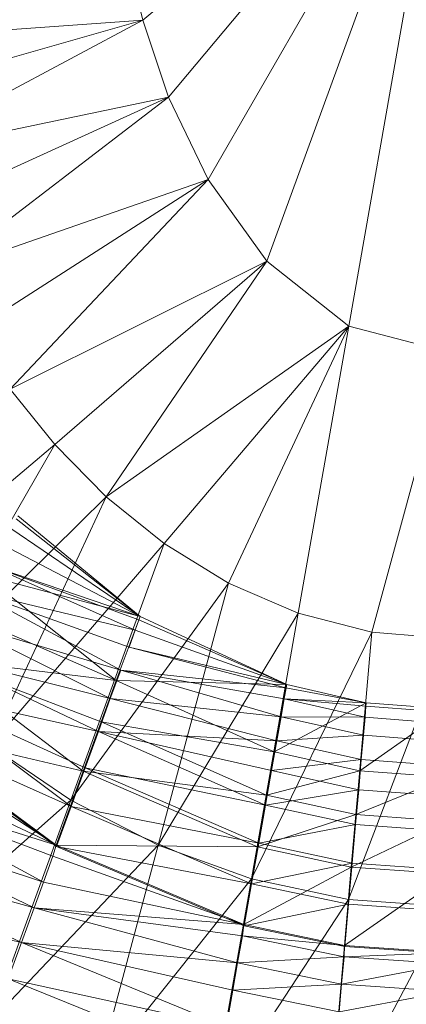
# Model space of a CAD drawing. Header units: metres. Extents: x 391.1 to 430.4, y 12.7 to 28.4.
# Tile 50 of 168: x 401.8455 to 401.8798, y 27.4786 to 27.5659. Entities that reach past the tile are written whole.
import ezdxf

# ---------------------------------------------------------------- set-up
doc = ezdxf.new("R2010")
doc.units = ezdxf.units.M
doc.layers.add('A-DETL-____-MBND', color=7, linetype='Continuous', lineweight=18)

# ---------------------------------------------------------------- blocks, each defined once
blk = doc.blocks.new('Family - Inodor PB-155331-02_PCI_P0')
at = {"layer": 'A-DETL-____-MBND', "color": 253, "true_color": 0xaaaaaa}
for p, q in [((0.202992, 0.216518), (0.175933, 0.193813)), ((0.202992, 0.216518), (0.178218, 0.186994)), ((0.202992, 0.216518), (0.181723, 0.17968)), ((0.202992, 0.216518), (0.186947, 0.172436)), ((0.202992, 0.216518), (0.194202, 0.166667)), ((0.174471, 0.200052), (0.175933, 0.193813)), ((0.150367, 0.191979), (0.175933, 0.193813)), ((0.175933, 0.193813), (0.151718, 0.186915)), ((0.175933, 0.193813), (0.153391, 0.181788)), ((0.175933, 0.193813), (0.178218, 0.186994)), ((0.153391, 0.181788), (0.178218, 0.186994)), ((0.178218, 0.186994), (0.155428, 0.176607)), ((0.178218, 0.186994), (0.157873, 0.1714)), ((0.178218, 0.186994), (0.181723, 0.17968)), ((0.157873, 0.1714), (0.181723, 0.17968)), ((0.181723, 0.17968), (0.160776, 0.166208)), ((0.181723, 0.17968), (0.164188, 0.1611)), ((0.181723, 0.17968), (0.186947, 0.172436)), ((0.164188, 0.1611), (0.186947, 0.172436)), ((0.186947, 0.172436), (0.168151, 0.156173)), ((0.186947, 0.172436), (0.172699, 0.151555)), ((0.186947, 0.172436), (0.194202, 0.166667)), ((0.172699, 0.151555), (0.194202, 0.166667)), ((0.194202, 0.166667), (0.177836, 0.147404)), ((0.194202, 0.166667), (0.183533, 0.143899)), ((0.194202, 0.166667), (0.189716, 0.141226)), ((0.194202, 0.166667), (0.202992, 0.164389)), ((0.202992, 0.164389), (0.196257, 0.139546)), ((0.164188, 0.1611), (0.168151, 0.156173)), ((0.150135, 0.141031), (0.168151, 0.156173)), ((0.168151, 0.156173), (0.155929, 0.135004)), ((0.168151, 0.156173), (0.172699, 0.151555)), ((0.155929, 0.135004), (0.172699, 0.151555)), ((0.172699, 0.151555), (0.162412, 0.129494)), ((0.172699, 0.151555), (0.177836, 0.147404)), ((0.164714, 0.149587), (0.175709, 0.140936)), ((0.164714, 0.149587), (0.175709, 0.140936)), ((0.164871, 0.149858), (0.175709, 0.140936)), ((0.164871, 0.149858), (0.175709, 0.140936)), ((0.175709, 0.140936), (0.164871, 0.149858)), ((0.164871, 0.149858), (0.175709, 0.140936)), ((0.164224, 0.148738), (0.175709, 0.140936)), ((0.164224, 0.148738), (0.175709, 0.140936)), ((0.162412, 0.129494), (0.177836, 0.147404)), ((0.163424, 0.147352), (0.175709, 0.140936)), ((0.163424, 0.147352), (0.175709, 0.140936)), ((0.177836, 0.147404), (0.169558, 0.124661)), ((0.177836, 0.147404), (0.183533, 0.143899)), ((0.162338, 0.145472), (0.175266, 0.139721)), ((0.162338, 0.145472), (0.175709, 0.140936)), ((0.162338, 0.145472), (0.175601, 0.140641)), ((0.162338, 0.145472), (0.175266, 0.139721)), ((0.162338, 0.145472), (0.175709, 0.140936)), ((0.162338, 0.145472), (0.175601, 0.140641)), ((0.161788, 0.144635), (0.175709, 0.140936)), ((0.161788, 0.144635), (0.175709, 0.140936)), ((0.161788, 0.144635), (0.17358, 0.135257)), ((0.161788, 0.144635), (0.17358, 0.135257)), ((0.161788, 0.144635), (0.17358, 0.135257)), ((0.169558, 0.124661), (0.183533, 0.143899)), ((0.183533, 0.143899), (0.177309, 0.120671)), ((0.183533, 0.143899), (0.189716, 0.141226)), ((0.161, 0.143153), (0.17398, 0.136175)), ((0.161, 0.143153), (0.175266, 0.139721)), ((0.161, 0.143153), (0.174719, 0.138217)), ((0.161, 0.143153), (0.17398, 0.136175)), ((0.161, 0.143153), (0.175266, 0.139721)), ((0.161, 0.143153), (0.174719, 0.138217)), ((0.159842, 0.141263), (0.17358, 0.135257)), ((0.159842, 0.141263), (0.17358, 0.135257)), ((0.175709, 0.140936), (0.17358, 0.135257)), ((0.17358, 0.135257), (0.175709, 0.140936)), ((0.175601, 0.140641), (0.175266, 0.139721)), ((0.175266, 0.139721), (0.175601, 0.140641)), ((0.175709, 0.140936), (0.175601, 0.140641)), ((0.175601, 0.140641), (0.175709, 0.140936)), ((0.175601, 0.140641), (0.188704, 0.134894)), ((0.175601, 0.140641), (0.188704, 0.134894)), ((0.188704, 0.134894), (0.175709, 0.140936)), ((0.175709, 0.140936), (0.188704, 0.134894)), ((0.188704, 0.134894), (0.175709, 0.140936)), ((0.175709, 0.140936), (0.188704, 0.134894)), ((0.189716, 0.141226), (0.177309, 0.120671)), ((0.189716, 0.141226), (0.185564, 0.117683)), ((0.189716, 0.141226), (0.196257, 0.139546)), ((0.159449, 0.140467), (0.173061, 0.133661)), ((0.159449, 0.140467), (0.17398, 0.136175)), ((0.159449, 0.140467), (0.17398, 0.136175)), ((0.159449, 0.140467), (0.173061, 0.133661)), ((0.175266, 0.139721), (0.174719, 0.138217)), ((0.174719, 0.138217), (0.175266, 0.139721)), ((0.175266, 0.139721), (0.188704, 0.134894)), ((0.175266, 0.139721), (0.188704, 0.134894)), ((0.196257, 0.139546), (0.185564, 0.117683)), ((0.196257, 0.139546), (0.194183, 0.11583)), ((0.202992, 0.138973), (0.194183, 0.11583)), ((0.196257, 0.139546), (0.202992, 0.138973)), ((0.174719, 0.138217), (0.188634, 0.134597)), ((0.174719, 0.138217), (0.188704, 0.134894)), ((0.174719, 0.138217), (0.188704, 0.134894)), ((0.174719, 0.138217), (0.188634, 0.134597)), ((0.157506, 0.137217), (0.170651, 0.127208)), ((0.157506, 0.137217), (0.17358, 0.135257)), ((0.157506, 0.137217), (0.172249, 0.131599)), ((0.157506, 0.137217), (0.170651, 0.127208)), ((0.157506, 0.137217), (0.17358, 0.135257)), ((0.157506, 0.137217), (0.172249, 0.131599)), ((0.157733, 0.137496), (0.172, 0.130746)), ((0.157733, 0.137496), (0.173061, 0.133661)), ((0.157733, 0.137496), (0.173061, 0.133661)), ((0.157733, 0.137496), (0.172, 0.130746)), ((0.17398, 0.136175), (0.173061, 0.133661)), ((0.173061, 0.133661), (0.17398, 0.136175)), ((0.17398, 0.136175), (0.188634, 0.134597)), ((0.17398, 0.136175), (0.188201, 0.132044)), ((0.17398, 0.136175), (0.188479, 0.13362)), ((0.17398, 0.136175), (0.188201, 0.132044)), ((0.17398, 0.136175), (0.188634, 0.134597)), ((0.17398, 0.136175), (0.188479, 0.13362)), ((0.17358, 0.135257), (0.172249, 0.131599)), ((0.172249, 0.131599), (0.17358, 0.135257)), ((0.17358, 0.135257), (0.188704, 0.134894)), ((0.17358, 0.135257), (0.188704, 0.134894)), ((0.17358, 0.135257), (0.187594, 0.128931)), ((0.187594, 0.128931), (0.17358, 0.135257)), ((0.17358, 0.135257), (0.187594, 0.128931)), ((0.188704, 0.134894), (0.187594, 0.128931)), ((0.187594, 0.128931), (0.188704, 0.134894)), ((0.188634, 0.134597), (0.188479, 0.13362)), ((0.188479, 0.13362), (0.188634, 0.134597)), ((0.188704, 0.134894), (0.188634, 0.134597)), ((0.188634, 0.134597), (0.188704, 0.134894)), ((0.188634, 0.134597), (0.195757, 0.133288)), ((0.188634, 0.134597), (0.195757, 0.133288)), ((0.195757, 0.133288), (0.188704, 0.134894)), ((0.188704, 0.134894), (0.195757, 0.133288)), ((0.195757, 0.133288), (0.188704, 0.134894)), ((0.188704, 0.134894), (0.195757, 0.133288)), ((0.155905, 0.134329), (0.169576, 0.124085)), ((0.155905, 0.134329), (0.172, 0.130746)), ((0.155905, 0.134329), (0.170826, 0.127522)), ((0.155905, 0.134329), (0.169576, 0.124085)), ((0.155905, 0.134329), (0.172, 0.130746)), ((0.155905, 0.134329), (0.170826, 0.127522)), ((0.173061, 0.133661), (0.172, 0.130746)), ((0.172, 0.130746), (0.173061, 0.133661)), ((0.173061, 0.133661), (0.187824, 0.129906)), ((0.173061, 0.133661), (0.188201, 0.132044)), ((0.173061, 0.133661), (0.188201, 0.132044)), ((0.173061, 0.133661), (0.187824, 0.129906)), ((0.188479, 0.13362), (0.188201, 0.132044)), ((0.188201, 0.132044), (0.188479, 0.13362)), ((0.188479, 0.13362), (0.195644, 0.131999)), ((0.188479, 0.13362), (0.195757, 0.133288)), ((0.188479, 0.13362), (0.19573, 0.132975)), ((0.188479, 0.13362), (0.195644, 0.131999)), ((0.188479, 0.13362), (0.195757, 0.133288)), ((0.188479, 0.13362), (0.19573, 0.132975)), ((0.187594, 0.128931), (0.195757, 0.133288)), ((0.187594, 0.128931), (0.195757, 0.133288)), ((0.195757, 0.133288), (0.195171, 0.127251)), ((0.195171, 0.127251), (0.195757, 0.133288)), ((0.195171, 0.127251), (0.202991, 0.132741)), ((0.195171, 0.127251), (0.202991, 0.132741)), ((0.19573, 0.132975), (0.195644, 0.131999)), ((0.195644, 0.131999), (0.19573, 0.132975)), ((0.195757, 0.133288), (0.19573, 0.132975)), ((0.19573, 0.132975), (0.195757, 0.133288)), ((0.19573, 0.132975), (0.202992, 0.132427)), ((0.19573, 0.132975), (0.202992, 0.132427)), ((0.202991, 0.132741), (0.195757, 0.133288)), ((0.195757, 0.133288), (0.202991, 0.132741)), ((0.202991, 0.132741), (0.195757, 0.133288)), ((0.195757, 0.133288), (0.202991, 0.132741)), ((0.188201, 0.132044), (0.187824, 0.129906)), ((0.187824, 0.129906), (0.188201, 0.132044)), ((0.188201, 0.132044), (0.195505, 0.130405)), ((0.188201, 0.132044), (0.195644, 0.131999)), ((0.188201, 0.132044), (0.195644, 0.131999)), ((0.188201, 0.132044), (0.195505, 0.130405)), ((0.195644, 0.131999), (0.195505, 0.130405)), ((0.195505, 0.130405), (0.195644, 0.131999)), ((0.195644, 0.131999), (0.202992, 0.131447)), ((0.195644, 0.131999), (0.202992, 0.131447)), ((0.154016, 0.131172), (0.168263, 0.120649)), ((0.154016, 0.131172), (0.170651, 0.127208)), ((0.154016, 0.131172), (0.170651, 0.127208)), ((0.154016, 0.131172), (0.168263, 0.120649)), ((0.154019, 0.131062), (0.169576, 0.124085)), ((0.154019, 0.131062), (0.169576, 0.124085)), ((0.154019, 0.131062), (0.168286, 0.120541)), ((0.172249, 0.131599), (0.170651, 0.127208)), ((0.170651, 0.127208), (0.172249, 0.131599)), ((0.172249, 0.131599), (0.186918, 0.125097)), ((0.172249, 0.131599), (0.187594, 0.128931)), ((0.172249, 0.131599), (0.187594, 0.128931)), ((0.172249, 0.131599), (0.186918, 0.125097)), ((0.153563, 0.130281), (0.168263, 0.120649)), ((0.153563, 0.130281), (0.168263, 0.120649)), ((0.172, 0.130746), (0.170826, 0.127522)), ((0.170826, 0.127522), (0.172, 0.130746)), ((0.172, 0.130746), (0.186821, 0.124215)), ((0.172, 0.130746), (0.187824, 0.129906)), ((0.172, 0.130746), (0.187359, 0.127269)), ((0.172, 0.130746), (0.186821, 0.124215)), ((0.172, 0.130746), (0.187824, 0.129906)), ((0.172, 0.130746), (0.187359, 0.127269)), ((0.187824, 0.129906), (0.195505, 0.130405)), ((0.187824, 0.129906), (0.195505, 0.130405)), ((0.195505, 0.130405), (0.195315, 0.128242)), ((0.195315, 0.128242), (0.195505, 0.130405)), ((0.195505, 0.130405), (0.202991, 0.129846)), ((0.195505, 0.130405), (0.202991, 0.129846)), ((0.162412, 0.129494), (0.169558, 0.124661)), ((0.187824, 0.129906), (0.187359, 0.127269)), ((0.187359, 0.127269), (0.187824, 0.129906)), ((0.187824, 0.129906), (0.195315, 0.128242)), ((0.187824, 0.129906), (0.195315, 0.128242)), ((0.187594, 0.128931), (0.186918, 0.125097)), ((0.186918, 0.125097), (0.187594, 0.128931)), ((0.187594, 0.128931), (0.195171, 0.127251)), ((0.187594, 0.128931), (0.195171, 0.127251)), ((0.187594, 0.128931), (0.195171, 0.127251)), ((0.152336, 0.128156), (0.168263, 0.120649)), ((0.152336, 0.128156), (0.168263, 0.120649)), ((0.170826, 0.127522), (0.169576, 0.124085)), ((0.169576, 0.124085), (0.170826, 0.127522)), ((0.170826, 0.127522), (0.186225, 0.120836)), ((0.170826, 0.127522), (0.186821, 0.124215)), ((0.170826, 0.127522), (0.186821, 0.124215)), ((0.170826, 0.127522), (0.186225, 0.120836)), ((0.187359, 0.127269), (0.195315, 0.128242)), ((0.187359, 0.127269), (0.195315, 0.128242)), ((0.195315, 0.128242), (0.195082, 0.125575)), ((0.195082, 0.125575), (0.195315, 0.128242)), ((0.195315, 0.128242), (0.202991, 0.127673)), ((0.195315, 0.128242), (0.202991, 0.127673)), ((0.170651, 0.127208), (0.168263, 0.120649)), ((0.168263, 0.120649), (0.170651, 0.127208)), ((0.170651, 0.127208), (0.186106, 0.120496)), ((0.170651, 0.127208), (0.186918, 0.125097)), ((0.170651, 0.127208), (0.186918, 0.125097)), ((0.170651, 0.127208), (0.186106, 0.120496)), ((0.187359, 0.127269), (0.186821, 0.124215)), ((0.186821, 0.124215), (0.187359, 0.127269)), ((0.186918, 0.125097), (0.195171, 0.127251)), ((0.186918, 0.125097), (0.195171, 0.127251)), ((0.187359, 0.127269), (0.195082, 0.125575)), ((0.187359, 0.127269), (0.195082, 0.125575)), ((0.195171, 0.127251), (0.194831, 0.123373)), ((0.194831, 0.123373), (0.195171, 0.127251)), ((0.194831, 0.123373), (0.202933, 0.126677)), ((0.194831, 0.123373), (0.202933, 0.126677)), ((0.195171, 0.127251), (0.202933, 0.126677)), ((0.195171, 0.127251), (0.202933, 0.126677)), ((0.195171, 0.127251), (0.202933, 0.126677)), ((0.151118, 0.126046), (0.167133, 0.117387)), ((0.151118, 0.126046), (0.168263, 0.120649)), ((0.151118, 0.126046), (0.167973, 0.119692)), ((0.151118, 0.126046), (0.167133, 0.117387)), ((0.151118, 0.126046), (0.168263, 0.120649)), ((0.151118, 0.126046), (0.167973, 0.119692)), ((0.186918, 0.125097), (0.186106, 0.120496)), ((0.186106, 0.120496), (0.186918, 0.125097)), ((0.186821, 0.124215), (0.195082, 0.125575)), ((0.186821, 0.124215), (0.195082, 0.125575)), ((0.186918, 0.125097), (0.194831, 0.123373)), ((0.186918, 0.125097), (0.194831, 0.123373)), ((0.195082, 0.125575), (0.194812, 0.122485)), ((0.194812, 0.122485), (0.195082, 0.125575)), ((0.195082, 0.125575), (0.202992, 0.124998)), ((0.195082, 0.125575), (0.202992, 0.124998)), ((0.153522, 0.110431), (0.169558, 0.124661)), ((0.169558, 0.124661), (0.162389, 0.104963)), ((0.169576, 0.124085), (0.168286, 0.120541)), ((0.168286, 0.120541), (0.169576, 0.124085)), ((0.169558, 0.124661), (0.177309, 0.120671)), ((0.169576, 0.124085), (0.18559, 0.117234)), ((0.169576, 0.124085), (0.186225, 0.120836)), ((0.169576, 0.124085), (0.186225, 0.120836)), ((0.169576, 0.124085), (0.18559, 0.117234)), ((0.186821, 0.124215), (0.186225, 0.120836)), ((0.186225, 0.120836), (0.186821, 0.124215)), ((0.186821, 0.124215), (0.194812, 0.122485)), ((0.186821, 0.124215), (0.194812, 0.122485)), ((0.149478, 0.123205), (0.1663, 0.115098)), ((0.149478, 0.123205), (0.167133, 0.117387)), ((0.149478, 0.123205), (0.167133, 0.117387)), ((0.149478, 0.123205), (0.1663, 0.115098)), ((0.186106, 0.120496), (0.194831, 0.123373)), ((0.186106, 0.120496), (0.194831, 0.123373)), ((0.194831, 0.123373), (0.194424, 0.118719)), ((0.194424, 0.118719), (0.194831, 0.123373)), ((0.194831, 0.123373), (0.202933, 0.122783)), ((0.194831, 0.123373), (0.202933, 0.122783)), ((0.186225, 0.120836), (0.194812, 0.122485)), ((0.186225, 0.120836), (0.194812, 0.122485)), ((0.194424, 0.118719), (0.202933, 0.122783)), ((0.194424, 0.118719), (0.202933, 0.122783)), ((0.194812, 0.122485), (0.194513, 0.11907)), ((0.194513, 0.11907), (0.194812, 0.122485)), ((0.194812, 0.122485), (0.202991, 0.121895)), ((0.194812, 0.122485), (0.202991, 0.121895)), ((0.177309, 0.120671), (0.162389, 0.104963)), ((0.168263, 0.120649), (0.167973, 0.119692)), ((0.167973, 0.119692), (0.168263, 0.120649)), ((0.168263, 0.120649), (0.184894, 0.113622)), ((0.168263, 0.120649), (0.186106, 0.120496)), ((0.168263, 0.120649), (0.186106, 0.120496)), ((0.168263, 0.120649), (0.184894, 0.113622)), ((0.168286, 0.120541), (0.18559, 0.117234)), ((0.168286, 0.120541), (0.18559, 0.117234)), ((0.168286, 0.120541), (0.184935, 0.11352)), ((0.177309, 0.120671), (0.171904, 0.100497)), ((0.177309, 0.120671), (0.185564, 0.117683)), ((0.186106, 0.120496), (0.184894, 0.113622)), ((0.184894, 0.113622), (0.186106, 0.120496)), ((0.186225, 0.120836), (0.18559, 0.117234)), ((0.18559, 0.117234), (0.186225, 0.120836)), ((0.186106, 0.120496), (0.194424, 0.118719)), ((0.186106, 0.120496), (0.194424, 0.118719)), ((0.186225, 0.120836), (0.194513, 0.11907)), ((0.186225, 0.120836), (0.194513, 0.11907)), ((0.147768, 0.120245), (0.165178, 0.112015)), ((0.147768, 0.120245), (0.1663, 0.115098)), ((0.147768, 0.120245), (0.1663, 0.115098)), ((0.147768, 0.120245), (0.165178, 0.112015)), ((0.167973, 0.119692), (0.167133, 0.117387)), ((0.167133, 0.117387), (0.167973, 0.119692)), ((0.167973, 0.119692), (0.184894, 0.113622)), ((0.167973, 0.119692), (0.184894, 0.113622)), ((0.18559, 0.117234), (0.194513, 0.11907)), ((0.18559, 0.117234), (0.194513, 0.11907)), ((0.194513, 0.11907), (0.194194, 0.115424)), ((0.194194, 0.115424), (0.194513, 0.11907)), ((0.194513, 0.11907), (0.20299, 0.118459)), ((0.194513, 0.11907), (0.20299, 0.118459)), ((0.184894, 0.113622), (0.194424, 0.118719)), ((0.184894, 0.113622), (0.194424, 0.118719)), ((0.194424, 0.118719), (0.193816, 0.111765)), ((0.193816, 0.111765), (0.194424, 0.118719)), ((0.193816, 0.111765), (0.202933, 0.118111)), ((0.193816, 0.111765), (0.202933, 0.118111)), ((0.194424, 0.118719), (0.202933, 0.118111)), ((0.194424, 0.118719), (0.202933, 0.118111)), ((0.167133, 0.117387), (0.1663, 0.115098)), ((0.1663, 0.115098), (0.167133, 0.117387)), ((0.167133, 0.117387), (0.184894, 0.113622)), ((0.167133, 0.117387), (0.184894, 0.113622)), ((0.185564, 0.117683), (0.171904, 0.100497)), ((0.185564, 0.117683), (0.181949, 0.097181)), ((0.18559, 0.117234), (0.184935, 0.11352)), ((0.184935, 0.11352), (0.18559, 0.117234)), ((0.185564, 0.117683), (0.194183, 0.11583)), ((0.18559, 0.117234), (0.194194, 0.115424)), ((0.18559, 0.117234), (0.194194, 0.115424)), ((0.145725, 0.116695), (0.165178, 0.112015)), ((0.145725, 0.116695), (0.165178, 0.112015)), ((0.194183, 0.11583), (0.181949, 0.097181)), ((0.184935, 0.11352), (0.194194, 0.115424)), ((0.184935, 0.11352), (0.194194, 0.115424)), ((0.194183, 0.11583), (0.192372, 0.095138)), ((0.194194, 0.115424), (0.193866, 0.111666)), ((0.193866, 0.111666), (0.194194, 0.115424)), ((0.194183, 0.11583), (0.202992, 0.115202)), ((0.194194, 0.115424), (0.202989, 0.114805)), ((0.194194, 0.115424), (0.202989, 0.114805)), ((0.1663, 0.115098), (0.165178, 0.112015)), ((0.165178, 0.112015), (0.1663, 0.115098)), ((0.1663, 0.115098), (0.184348, 0.110213)), ((0.1663, 0.115098), (0.184894, 0.113622)), ((0.1663, 0.115098), (0.184774, 0.112629)), ((0.1663, 0.115098), (0.184348, 0.110213)), ((0.1663, 0.115098), (0.184894, 0.113622)), ((0.1663, 0.115098), (0.184774, 0.112629)), ((0.202992, 0.115202), (0.192372, 0.095138)), ((0.184894, 0.113622), (0.184774, 0.112629)), ((0.184774, 0.112629), (0.184894, 0.113622)), ((0.184894, 0.113622), (0.193816, 0.111765)), ((0.184894, 0.113622), (0.193816, 0.111765)), ((0.184935, 0.11352), (0.193866, 0.111666)), ((0.184774, 0.112629), (0.184348, 0.110213)), ((0.184348, 0.110213), (0.184774, 0.112629)), ((0.184774, 0.112629), (0.193783, 0.110766)), ((0.184774, 0.112629), (0.193816, 0.111765)), ((0.184774, 0.112629), (0.193816, 0.111765)), ((0.184774, 0.112629), (0.193783, 0.110766)), ((0.165178, 0.112015), (0.164008, 0.108802)), ((0.164008, 0.108802), (0.165178, 0.112015)), ((0.165178, 0.112015), (0.183355, 0.104583)), ((0.165178, 0.112015), (0.184348, 0.110213)), ((0.165178, 0.112015), (0.183925, 0.107814)), ((0.165178, 0.112015), (0.183355, 0.104583)), ((0.165178, 0.112015), (0.184348, 0.110213)), ((0.165178, 0.112015), (0.183925, 0.107814)), ((0.193816, 0.111765), (0.193783, 0.110766)), ((0.193783, 0.110766), (0.193816, 0.111765)), ((0.193816, 0.111765), (0.202933, 0.111131)), ((0.193816, 0.111765), (0.202933, 0.111131)), ((0.193783, 0.110766), (0.202933, 0.111131)), ((0.193783, 0.110766), (0.202933, 0.111131)), ((0.193866, 0.111666), (0.202991, 0.111037)), ((0.184348, 0.110213), (0.183925, 0.107814)), ((0.183925, 0.107814), (0.184348, 0.110213)), ((0.184348, 0.110213), (0.193783, 0.110766)), ((0.184348, 0.110213), (0.193783, 0.110766)), ((0.184348, 0.110213), (0.193569, 0.108321)), ((0.184348, 0.110213), (0.193569, 0.108321)), ((0.193783, 0.110766), (0.193569, 0.108321)), ((0.193569, 0.108321), (0.193783, 0.110766)), ((0.193569, 0.108321), (0.202987, 0.110133)), ((0.193569, 0.108321), (0.202987, 0.110133)), ((0.193783, 0.110766), (0.202987, 0.110133)), ((0.193783, 0.110766), (0.202987, 0.110133)), ((0.164008, 0.108802), (0.182761, 0.101217)), ((0.164008, 0.108802), (0.183355, 0.104583)), ((0.164008, 0.108802), (0.183355, 0.104583)), ((0.164008, 0.108802), (0.182761, 0.101217)), ((0.183925, 0.107814), (0.193569, 0.108321)), ((0.183925, 0.107814), (0.193569, 0.108321)), ((0.193569, 0.108321), (0.193356, 0.105894)), ((0.193356, 0.105894), (0.193569, 0.108321)), ((0.193569, 0.108321), (0.202987, 0.107679)), ((0.193569, 0.108321), (0.202987, 0.107679)), ((0.183925, 0.107814), (0.183355, 0.104583)), ((0.183355, 0.104583), (0.183925, 0.107814)), ((0.183925, 0.107814), (0.193356, 0.105894)), ((0.183925, 0.107814), (0.193356, 0.105894)), ((0.193356, 0.105894), (0.202987, 0.107679)), ((0.193356, 0.105894), (0.202987, 0.107679))]:
    blk.add_line(p, q, dxfattribs=at)
blk = doc.blocks.new('LONDR55-XX_ZZ-ARQ-CAA-M3D-Londres55_ifc-1-02_PCI_P0')
at = {"layer": 'A-DETL-____-MBND', "color": 253, "lineweight": 18, "true_color": 0xaaaaaa}
blk.add_blockref('Family - Inodor PB-155331-02_PCI_P0', (401.680479, 27.372064), dxfattribs=at)

msp = doc.modelspace()

# ---------------------------------------------------------------- block references
at = {"lineweight": 5}
msp.add_blockref('LONDR55-XX_ZZ-ARQ-CAA-M3D-Londres55_ifc-1-02_PCI_P0', (0, 0), dxfattribs=at)

doc.saveas('drawing.dxf')
